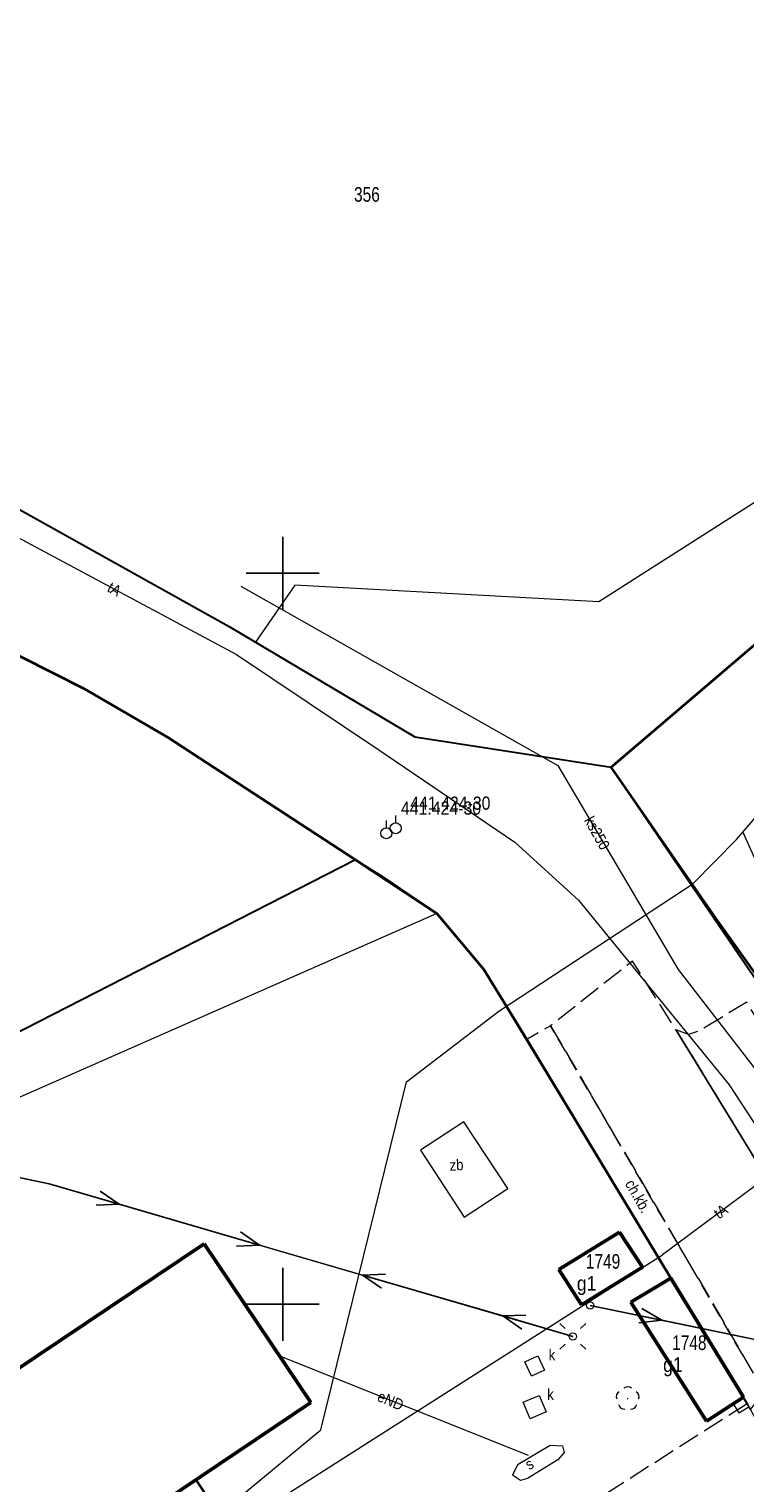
# Model space of a CAD drawing. Header units: metres. Extents: x 5552311 to 5555313, y 5709371 to 5712599.
# Tile 59 of 71: x 5554483 to 5554532, y 5710738 to 5710837. Entities that reach past the tile are written whole.
import ezdxf
from ezdxf.enums import TextEntityAlignment as Align

# ---------------------------------------------------------------- set-up
doc = ezdxf.new("R2010")
doc.units = ezdxf.units.M
doc.header["$MEASUREMENT"] = 0
for name, pattern in [('1.0_0.5', [1.5, 1, -0.5]), ('1.5_0.5', [2, 1.5, -0.5]), ('suep_nn_500', [0])]:
    doc.linetypes.add(name, pattern=pattern)
doc.layers.get('0').update_dxf_attribs({"color": 2, "linetype": 'CONTINUOUS', "lineweight": 5})
for name, color, linetype in [('131-Punkt osnowy pomiarowej', 7, 'CONTINUOUS'), ('131-Punkt osnowy pomiarowej-Atr103', 7, 'CONTINUOUS'), ('203-punkt graniczny', 7, 'CONTINUOUS'), ('211-numer działki ewidencyjnej', 7, 'CONTINUOUS'), ('217-kontur klasyfikacyjny', 7, 'CONTINUOUS'), ('218-kontur użytku gruntowego', 60, 'CONTINUOUS'), ('219-działka ewidencyjna', 7, 'CONTINUOUS'), ('312-budynek ewidencyjny', 7, 'CONTINUOUS'), ('312-oznaczenie budynku ewidencyjnego', 7, 'CONTINUOUS'), ('312-oznaczenie budynku ewidencyjnego-Atr117', 7, 'CONTINUOUS'), ('chodnik', 7, 'CONTINUOUS'), ('chodnik-Atr17', 7, 'CONTINUOUS'), ('drzewo liściaste', 7, 'CONTINUOUS'), ('jezdnia', 7, 'CONTINUOUS'), ('krawężnik', 7, 'CONTINUOUS'), ('latarnia', 7, 'CONTINUOUS'), ('ogrodzenie trwałe', 7, 'CONTINUOUS'), ('podpora (poligon)', 7, 'CONTINUOUS'), ('przewód elektroenergetyczny niskiego napięcia', 7, 'CONTINUOUS'), ('przewód elektroenergetyczny podziemny', 7, 'CONTINUOUS'), ('przewód elektroenergetyczny podziemny-Atr1', 7, 'CONTINUOUS'), ('przewód kanalizacyjny', 7, 'CONTINUOUS'), ('przewód kanalizacyjny-Atr1', 7, 'CONTINUOUS'), ('przewód telekomunikacyjny podziemny', 7, 'CONTINUOUS'), ('przewód telekomunikacyjny podziemny-Atr1', 7, 'CONTINUOUS'), ('przewód wodociągowy', 7, 'CONTINUOUS'), ('słup przewodów napowietrznych', 7, 'CONTINUOUS'), ('tor', 7, 'CONTINUOUS'), ('urządzenie techniczne sieci specjalnej', 7, 'CONTINUOUS'), ('urządzenie techniczne sieci specjalnej-Atr17', 7, 'CONTINUOUS'), ('Wstawianie ramki sekcyjnej z opisem', 7, 'CONTINUOUS'), ('właz do komory lub kanału', 7, 'CONTINUOUS'), ('właz do komory lub kanału-Atr17', 7, 'CONTINUOUS'), ('zbiornik lub silos', 7, 'CONTINUOUS'), ('zbiornik lub silos-Atr17', 7, 'CONTINUOUS')]:
    doc.layers.add(name, color=color, linetype=linetype)
doc.styles.get("Standard").update_dxf_attribs({"font": 'Working1250', "width": 0.75})
doc.linetypes.add('902-500', pattern='A,3.75,0,[1,ksztalty.shx,S=0.5,R=0,X=0,Y=0],3.75', length=7.5)

# ---------------------------------------------------------------- blocks, each defined once
blk = doc.blocks.new('203')
at = {"linetype": 'Continuous', "lineweight": 0}
h = blk.add_hatch(color=94, dxfattribs=at)
edge = h.paths.add_edge_path()
edge.add_arc((0, 0), 0.045, 0, 360)
blk = doc.blocks.new('SUEP1')
at = {"color": 0, "linetype": 'Continuous'}
for p, q in [((0, 0), (5, 0)), ((5, 0), (3.5, 0.5)), ((5, 0), (3.5, -0.5)), ((5, 0), (15, 0)), ((15, 0), (13.5, 0.5)), ((15, 0), (13.5, -0.5))]:
    blk.add_line(p, q, dxfattribs=at)
blk = doc.blocks.new('US15')
at = {"color": 0, "linetype": 'Continuous', "lineweight": 13}
blk.add_circle((0, 0), 0.25, dxfattribs=at)
blk = doc.blocks.new('SM01')
at = {"color": 0, "linetype": 'Continuous', "lineweight": 13}
for p, q in [((-0.53, 0.531), (-0.883, 0.884)), ((0.531, 0.531), (0.884, 0.884)), ((-0.53, -0.53), (-0.883, -0.883)), ((0.531, -0.53), (0.884, -0.883))]:
    blk.add_line(p, q, dxfattribs=at)
blk.add_circle((0, 0), 0.25, dxfattribs=at)
blk = doc.blocks.new('OP021')
at = {"linetype": 'Continuous', "lineweight": 13}
h = blk.add_hatch(color=0, dxfattribs=at)
edge = h.paths.add_edge_path()
edge.add_arc((0, 0), 0.05, 0, 360)
at = {"color": 0, "linetype": 'Continuous', "lineweight": 13}
for centre, start, end in [((-0.38, 0.124), 121.308, 202.548), ((0, 0.4), 49.272, 130.728), ((0.38, 0.124), 337.452, 58.692), ((-0.235, -0.324), 193.221, 274.871), ((0.235, -0.324), 265.129, 346.779)]:
    blk.add_arc(centre, 0.4, start, end, dxfattribs=at)
blk = doc.blocks.new('131')
at = {"color": 0, "linetype": 'Continuous', "lineweight": 13}
blk.add_line((0, 0.375), (0, 0.875), dxfattribs=at)
blk.add_circle((0, 0), 0.375, dxfattribs=at)
blk = doc.blocks.new('RAMKA500K')
at = {"color": 0}
for p, q in [((97.5, 250), (102.5, 250)), ((100, 247.5), (100, 250)), ((100, 47.5), (100, 52.5)), ((97.5, 50), (102.5, 50)), ((100, 0), (100, 2.5)), ((97.5, 0), (102.5, 0))]:
    blk.add_line(p, q, dxfattribs=at)

msp = doc.modelspace()

# ---------------------------------------------------------------- linework, layer by layer
at = {"layer": '217-kontur klasyfikacyjny', "color": 3, "linetype": 'Continuous', "lineweight": 18, "flags": 128}
for points in [[(5554539.01, 5710809.13), (5554521.62, 5710798.06)], [(5554522.47, 5710786.74), (5554546.23, 5710807.01)], [(5554500.82, 5710799.18), (5554498.14, 5710795.29)], [(5554521.62, 5710798.06), (5554500.82, 5710799.18)], [(5554498.14, 5710795.29), (5554509.03, 5710788.82)], [(5554509.03, 5710788.82), (5554522.47, 5710786.74)], [(5554510.54, 5710776.73), (5554476.62, 5710761.8)], [(5554513.75, 5710772.89), (5554510.54, 5710776.73)], [(5554531.77, 5710743.2), (5554513.75, 5710772.89)]]:
    msp.add_lwpolyline(points, dxfattribs=at)
at = {"layer": '218-kontur użytku gruntowego', "linetype": 'Continuous', "lineweight": 9, "flags": 128}
for points in [[(5554496.34, 5710796.37), (5554463.72, 5710814.57)], [(5554539.01, 5710809.13), (5554521.62, 5710798.06)], [(5554522.47, 5710786.74), (5554546.23, 5710807.01)], [(5554546.23, 5710807.01), (5554522.47, 5710786.74)], [(5554458.58, 5710806.16), (5554486.4, 5710792.12)], [(5554500.82, 5710799.18), (5554498.14, 5710795.29)], [(5554521.62, 5710798.06), (5554500.82, 5710799.18)], [(5554498.14, 5710795.29), (5554496.34, 5710796.37)], [(5554498.14, 5710795.29), (5554509.03, 5710788.82)], [(5554509.03, 5710788.82), (5554498.14, 5710795.29)], [(5554486.4, 5710792.12), (5554492.11, 5710788.8)], [(5554492.11, 5710788.8), (5554504.99, 5710780.4)], [(5554509.03, 5710788.82), (5554522.47, 5710786.74)], [(5554522.47, 5710786.74), (5554509.03, 5710788.82)], [(5554522.47, 5710786.74), (5554545.55, 5710752.88)], [(5554545.55, 5710752.88), (5554522.47, 5710786.74)], [(5554504.99, 5710780.4), (5554506.85, 5710779.25)], [(5554506.85, 5710779.25), (5554510.54, 5710776.73)], [(5554510.54, 5710776.73), (5554476.62, 5710761.8)], [(5554513.75, 5710772.89), (5554510.54, 5710776.73)], [(5554510.54, 5710776.73), (5554513.75, 5710772.89)], [(5554531.77, 5710743.2), (5554513.75, 5710772.89)], [(5554513.75, 5710772.89), (5554531.77, 5710743.2)]]:
    msp.add_lwpolyline(points, dxfattribs=at)
at = {"layer": '219-działka ewidencyjna', "color": 94, "linetype": 'Continuous', "lineweight": 30, "flags": 128}
for points in [[(5554463.72, 5710814.57), (5554496.34, 5710796.37)], [(5554546.23, 5710807.01), (5554522.47, 5710786.74)], [(5554458.58, 5710806.16), (5554486.4, 5710792.12)], [(5554496.34, 5710796.37), (5554509.03, 5710788.82)], [(5554486.4, 5710792.12), (5554492.11, 5710788.8)], [(5554492.11, 5710788.8), (5554504.99, 5710780.4)], [(5554509.03, 5710788.82), (5554522.47, 5710786.74)], [(5554522.47, 5710786.74), (5554545.55, 5710752.88)], [(5554504.99, 5710780.4), (5554486.22, 5710770.8)], [(5554504.99, 5710780.4), (5554506.85, 5710779.25)], [(5554506.85, 5710779.25), (5554510.54, 5710776.73)], [(5554510.54, 5710776.73), (5554513.75, 5710772.89)], [(5554513.75, 5710772.89), (5554531.77, 5710743.2)], [(5554486.22, 5710770.8), (5554469.81, 5710762.4)]]:
    msp.add_lwpolyline(points, dxfattribs=at)
at = {"layer": '312-budynek ewidencyjny', "color": 8, "linetype": 'Continuous', "lineweight": 50, "flags": 128}
for points in [[(5554432.86, 5710712.69), (5554494.63, 5710754.14)], [(5554494.63, 5710754.14), (5554501.93, 5710743.27)], [(5554518.9, 5710752.37), (5554523.03, 5710754.93)], [(5554523.03, 5710754.93), (5554524.61, 5710752.53)], [(5554520.45, 5710749.97), (5554518.9, 5710752.37)], [(5554524.61, 5710752.53), (5554520.45, 5710749.97)], [(5554523.82, 5710750.14), (5554526.56, 5710751.78)], [(5554526.56, 5710751.78), (5554531.51, 5710743.64)], [(5554529, 5710742.01), (5554523.82, 5710750.14)], [(5554501.93, 5710743.27), (5554440.32, 5710701.85)], [(5554531.51, 5710743.64), (5554529, 5710742.01)]]:
    msp.add_lwpolyline(points, dxfattribs=at)
at = {"layer": 'chodnik', "color": 8, "linetype": '1.0_0.5', "lineweight": 18, "flags": 128}
msp.add_lwpolyline([(5554532.01, 5710742.81), (5554532.95, 5710743.99), (5554518.33, 5710769.05), (5554516.7, 5710768.12), (5554526.56, 5710751.78), (5554531.51, 5710743.64)], close=True, dxfattribs=at)
at = {"layer": 'jezdnia', "color": 8, "linetype": '1.5_0.5', "lineweight": 18, "flags": 128}
for points in [[(5554518.33, 5710769.05), (5554532.95, 5710743.99), (5554536.22, 5710738.38), (5554552.05, 5710711.22), (5554560.73, 5710695.29), (5554561.92, 5710693.81), (5554569.6, 5710680.85), (5554575.73, 5710670.65), (5554603.83, 5710627.01), (5554609.82, 5710629.69), (5554596.71, 5710647.84), (5554578.75, 5710672.96), (5554575.45, 5710680.03), (5554574.11, 5710683.4), (5554573.92, 5710684.32), (5554574.13, 5710685.01), (5554574.57, 5710685.19), (5554574.89, 5710691.25), (5554574.9, 5710691.73), (5554573.99, 5710692.3), (5554571.83, 5710693.35), (5554570.46, 5710694.21), (5554569.64, 5710695.02), (5554566.41, 5710700.42), (5554565.96, 5710701.56), (5554565.65, 5710703.1), (5554557.03, 5710718.39), (5554556.01, 5710719.47), (5554552.43, 5710725.14), (5554548.9, 5710731.54), (5554542.14, 5710743.53), (5554541.8, 5710744.15), (5554539.98, 5710747.24), (5554537.84, 5710750.92), (5554526.91, 5710768.76), (5554523.93, 5710773.48)], [(5554526.91, 5710768.76), (5554537.84, 5710750.92), (5554542.19, 5710753.47), (5554531.74, 5710770.66), (5554528.46, 5710768.68), (5554527.76, 5710768.45)], [(5554531.77, 5710743.2), (5554510.73, 5710729.75), (5554475.99, 5710709.85), (5554447.06, 5710693.26), (5554443.23, 5710699.15), (5554462.23, 5710712.32), (5554460.21, 5710715.22), (5554440.32, 5710701.85), (5554425.74, 5710692.16), (5554418.39, 5710702.98), (5554417.67, 5710704.05), (5554413.74, 5710698.54), (5554422.18, 5710685.91), (5554422.24, 5710683.26), (5554414.67, 5710678.37), (5554411.17, 5710678.91), (5554409.54, 5710677.7), (5554408.06, 5710674.21), (5554399.4, 5710668.24), (5554396.78, 5710667.91), (5554395.38, 5710669.36), (5554394.89, 5710669.03), (5554395.46, 5710668.22), (5554394.01, 5710667.3), (5554393.51, 5710668.1), (5554393.08, 5710667.81), (5554391.94, 5710669.33), (5554375.03, 5710657.88), (5554384.19, 5710648.99), (5554388.23, 5710645.06), (5554389.36, 5710643.96), (5554394.67, 5710650.04), (5554402.1, 5710659.1), (5554430.11, 5710677.61), (5554434.38, 5710680.2), (5554449.14, 5710687.47), (5554480.13, 5710704.87), (5554485.07, 5710707.73), (5554505.9, 5710719.35), (5554533.93, 5710737.49), (5554534.71, 5710737.99), (5554534.52, 5710738.29), (5554532.01, 5710742.81)]]:
    msp.add_lwpolyline(points, close=True, dxfattribs=at)
at = {"layer": 'krawężnik', "color": 8, "linetype": 'Continuous', "lineweight": 25, "flags": 128}
msp.add_lwpolyline([(5554526.91, 5710768.76), (5554537.84, 5710750.92)], dxfattribs=at)
at = {"layer": 'ogrodzenie trwałe', "color": 8, "linetype": '902-500', "lineweight": 35, "flags": 128}
for points in [[(5554307.54, 5710812.59), (5554308.17, 5710814.74), (5554315.38, 5710825.82), (5554337.45, 5710828.42), (5554361.71, 5710830.99), (5554370.53, 5710831.14), (5554381.41, 5710830.77), (5554392.5, 5710829.73), (5554405.48, 5710827.07), (5554411.81, 5710825.17), (5554436.65, 5710816.2), (5554448.82, 5710811.08), (5554454.74, 5710808.1), (5554458.58, 5710806.16), (5554486.4, 5710792.12), (5554492.11, 5710788.8), (5554504.99, 5710780.4), (5554510.54, 5710776.73), (5554513.75, 5710772.89), (5554516.7, 5710768.12), (5554526.56, 5710751.78)], [(5554537.13, 5710772.4), (5554533.93, 5710770.3), (5554533.1, 5710771.56), (5554529.62, 5710776.41), (5554522.47, 5710786.74), (5554546.23, 5710807.01), (5554570.1, 5710769.56), (5554570.31, 5710766.89), (5554570.42, 5710763.32)]]:
    msp.add_lwpolyline(points, dxfattribs=at)
at = {"layer": 'podpora (poligon)', "color": 8, "linetype": 'Continuous', "lineweight": 18, "flags": 128}
msp.add_lwpolyline([(5554530.81, 5710743.18), (5554531.21, 5710742.57), (5554531.88, 5710742.99), (5554531.77, 5710743.2), (5554531.51, 5710743.64)], close=True, dxfattribs=at)
at = {"layer": 'przewód elektroenergetyczny niskiego napięcia', "color": 1, "linetype": 'suep_nn_500', "lineweight": 18, "flags": 128}
for points in [[(5554462.2, 5710762.79), (5554484.02, 5710758.24)], [(5554484.02, 5710758.24), (5554519.85, 5710747.8)], [(5554519.85, 5710747.8), (5554484.02, 5710758.24)], [(5554521.04, 5710749.92), (5554558.86, 5710742.12)]]:
    msp.add_lwpolyline(points, dxfattribs=at)
at = {"layer": 'przewód elektroenergetyczny podziemny', "color": 1, "linetype": 'Continuous', "lineweight": 18, "flags": 128}
msp.add_lwpolyline([(5554499.78, 5710746.47), (5554516.8, 5710739.68)], dxfattribs=at)
at = {"layer": 'przewód kanalizacyjny', "color": 34, "linetype": 'Continuous', "lineweight": 18, "flags": 128}
msp.add_lwpolyline([(5554497.14, 5710799.13), (5554518.82, 5710786.85), (5554527.04, 5710772.9), (5554545.02, 5710749.67)], dxfattribs=at)
at = {"layer": 'przewód telekomunikacyjny podziemny', "color": 30, "linetype": 'Continuous', "lineweight": 18, "flags": 128}
for points in [[(5554317.21, 5710833.83), (5554356.9, 5710836.65), (5554361, 5710837.04), (5554369.52, 5710837.23), (5554386.11, 5710836.9), (5554394.5, 5710835.65), (5554412.61, 5710830.86), (5554421.2, 5710828.39), (5554430.33, 5710825.06), (5554451.4, 5710816.48), (5554464.2, 5710811), (5554481.18, 5710802.85), (5554496.83, 5710794.44), (5554506.51, 5710787.97), (5554515.88, 5710781.61), (5554520.23, 5710777.65), (5554530.54, 5710765.02), (5554534.16, 5710759.48), (5554549.27, 5710736.72), (5554562.12, 5710717.62), (5554571.48, 5710700.1)], [(5554534.16, 5710759.48), (5554525.99, 5710753.39)], [(5554421.61, 5710677.39), (5554443.75, 5710698.88), (5554498.46, 5710735.85), (5554525.99, 5710753.39)]]:
    msp.add_lwpolyline(points, dxfattribs=at)
at = {"layer": 'przewód wodociągowy', "color": 5, "linetype": 'Continuous', "lineweight": 18, "flags": 128}
for points in [[(5554432.2, 5710673.29), (5554428.39, 5710680.96), (5554431.46, 5710683.98), (5554443.08, 5710697.11), (5554484.27, 5710723.03), (5554490.4, 5710731.32), (5554502.62, 5710741.42), (5554508.47, 5710765.21), (5554514.79, 5710770.05), (5554528.05, 5710778.75), (5554531.04, 5710781.79), (5554531.48, 5710782.3), (5554547.7, 5710801.16)], [(5554531.48, 5710782.3), (5554536.24, 5710771.69), (5554540.94, 5710763.75), (5554542.76, 5710764.32)]]:
    msp.add_lwpolyline(points, dxfattribs=at)
at = {"layer": 'tor', "color": 8, "linetype": 'Continuous', "lineweight": 35, "flags": 128}
msp.add_lwpolyline([(5554494.06, 5710737.99), (5554500.17, 5710728.82)], dxfattribs=at)
at = {"layer": 'urządzenie techniczne sieci specjalnej', "color": 8, "linetype": 'Continuous', "lineweight": 18, "flags": 128}
msp.add_lwpolyline([(5554516.11, 5710739.06), (5554518.3, 5710740.37), (5554519.13, 5710740.32), (5554519.26, 5710739.87), (5554518.83, 5710739.35), (5554516.75, 5710738.08), (5554516.27, 5710737.94), (5554515.72, 5710738.32)], close=True, dxfattribs=at)
at = {"layer": 'właz do komory lub kanału', "color": 8, "linetype": 'Continuous', "lineweight": 18, "flags": 128}
for points in [[(5554516.57, 5710746.07), (5554517.45, 5710746.47), (5554517.9, 5710745.49), (5554517.02, 5710745.09)], [(5554516.44, 5710743.3), (5554517.54, 5710743.77), (5554518.02, 5710742.64), (5554516.92, 5710742.17)]]:
    msp.add_lwpolyline(points, close=True, dxfattribs=at)
at = {"layer": 'zbiornik lub silos', "color": 8, "linetype": 'Continuous', "lineweight": 18, "flags": 128}
msp.add_lwpolyline([(5554509.42, 5710760.54), (5554512.42, 5710755.96), (5554515.4, 5710757.91), (5554512.4, 5710762.49)], close=True, dxfattribs=at)

# ---------------------------------------------------------------- block references
at = {"layer": '131-Punkt osnowy pomiarowej', "color": 8, "linetype": 'Continuous', "lineweight": 18}
for p in [(5554507.09, 5710782.22), (5554507.73, 5710782.56), (5554507.73, 5710782.56)]:
    msp.add_blockref('131', p, dxfattribs=at)
at = {"layer": '203-punkt graniczny', "color": 8, "linetype": 'Continuous', "lineweight": 18}
for p in [(5554496.34, 5710796.37), (5554486.4, 5710792.12), (5554509.03, 5710788.82), (5554492.11, 5710788.8), (5554504.99, 5710780.4), (5554506.85, 5710779.25), (5554510.54, 5710776.73), (5554513.75, 5710772.89)]:
    msp.add_blockref('203', p, dxfattribs=at)
at = {"layer": 'drzewo liściaste', "color": 94, "linetype": 'Continuous', "lineweight": 18}
msp.add_blockref('OP021', (5554523.6, 5710743.55), dxfattribs=at)
at = {"layer": 'latarnia', "color": 8, "linetype": 'Continuous', "lineweight": 18}
msp.add_blockref('SM01', (5554519.85, 5710747.8), dxfattribs=at)
at = {"layer": 'przewód elektroenergetyczny niskiego napięcia', "color": 1, "linetype": 'Continuous', "lineweight": 18}
for p, rotation in [((5554484.02, 5710758.24), 168.221), ((5554484.02, 5710758.24), 343.7550000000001), ((5554519.85, 5710747.8), 163.755), ((5554521.04, 5710749.92), 348.3469999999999)]:
    msp.add_blockref('SUEP1', p, dxfattribs=dict(at, rotation=rotation))
at = {"layer": 'słup przewodów napowietrznych', "color": 8, "linetype": 'Continuous', "lineweight": 18}
for p in [(5554521.04, 5710749.92), (5554519.85, 5710747.8)]:
    msp.add_blockref('US15', p, dxfattribs=at)
at = {"layer": 'Wstawianie ramki sekcyjnej z opisem', "color": 8, "linetype": 'Continuous', "lineweight": 13}
for p in [(5554400, 5710750), (5554400, 5710750), (5554400, 5710750), (5554400, 5710750), (5554400, 5710500), (5554400, 5710500), (5554400, 5710500), (5554400, 5710500)]:
    msp.add_blockref('RAMKA500K', p, dxfattribs=at)

# ---------------------------------------------------------------- texts
at = {"layer": '131-Punkt osnowy pomiarowej-Atr103', "color": 8, "width": 0.9}
for p in [(5554508.09, 5710783.22), (5554508.73, 5710783.56), (5554508.73, 5710783.56)]:
    msp.add_text('441.424-30', height=0.9, dxfattribs=at).set_placement(p, align=Align.BOTTOM_LEFT)
at = {"layer": '211-numer działki ewidencyjnej', "color": 94, "linetype": 'Continuous', "lineweight": 30, "width": 0.79}
msp.add_text('356', height=1, dxfattribs=at).set_placement((5554504.88, 5710826.42), align=Align.TOP_LEFT)
at = {"layer": '312-oznaczenie budynku ewidencyjnego', "color": 8, "linetype": 'Continuous', "lineweight": 18, "width": 0.79}
for s, p in [('1749', (5554520.74, 5710753.43)), ('1748', (5554526.64, 5710747.87))]:
    msp.add_text(s, height=1, dxfattribs=at).set_placement(p, align=Align.TOP_LEFT)
at = {"layer": '312-oznaczenie budynku ewidencyjnego-Atr117', "color": 8, "width": 0.9}
for p in [(5554520.79, 5710751.43), (5554526.69, 5710745.87)]:
    msp.add_text('g1', height=1, dxfattribs=at).set_placement(p, align=Align.MIDDLE_CENTER)
at = {"layer": 'chodnik-Atr17', "color": 8, "width": 0.9}
msp.add_text('ch.kb.', height=0.75, rotation=299.789, dxfattribs=at).set_placement((5554523.71, 5710758.44), align=Align.MIDDLE_LEFT)
at = {"layer": 'przewód elektroenergetyczny podziemny-Atr1', "color": 1, "width": 0.9}
msp.add_text('eND', height=0.75, rotation=336.944, dxfattribs=at).set_placement((5554506.55, 5710743.76), align=Align.MIDDLE_LEFT)
at = {"layer": 'przewód kanalizacyjny-Atr1', "color": 34, "width": 0.9}
msp.add_text('ks250', height=0.75, rotation=299.209, dxfattribs=at).set_placement((5554520.92, 5710783.29), align=Align.MIDDLE_LEFT)
at = {"layer": 'przewód telekomunikacyjny podziemny-Atr1', "color": 30, "width": 0.9}
for rotation, p in [(330.463, (5554488.12, 5710799.13)), (35.406, (5554529.62, 5710756.1))]:
    msp.add_text('tA', height=0.75, rotation=rotation, dxfattribs=at).set_placement(p, align=Align.MIDDLE_LEFT)
at = {"layer": 'urządzenie techniczne sieci specjalnej-Atr17', "color": 8, "width": 0.9}
msp.add_text('s', height=0.75, rotation=29.578, dxfattribs=at).set_placement((5554516.49, 5710739.29), align=Align.TOP_LEFT)
at = {"layer": 'właz do komory lub kanału-Atr17', "color": 8, "width": 0.9}
for p in [(5554518.19, 5710746.17), (5554518.09, 5710743.46)]:
    msp.add_text('k', height=0.75, dxfattribs=at).set_placement(p)
at = {"layer": 'zbiornik lub silos-Atr17', "color": 8, "width": 0.9}
msp.add_text('zb', height=0.75, rotation=2.766, dxfattribs=at).set_placement((5554511.43, 5710759.13))

doc.saveas('drawing.dxf')
